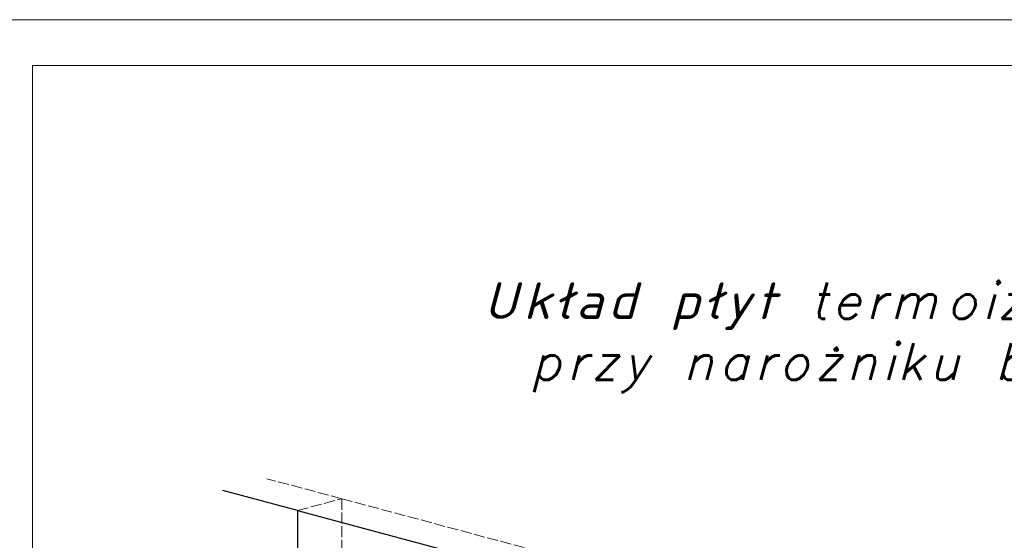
# Model space of a CAD drawing. Header units: millimetres. Extents: x 0 to 152651, y 46550 to 81081.
# Tile 52 of 109: x 139151 to 140230, y 51919 to 52490. Entities that reach past the tile are written whole.
import ezdxf

# ---------------------------------------------------------------- set-up
doc = ezdxf.new("R2010")
doc.units = ezdxf.units.MM
doc.linetypes.add('ACAD_ISO02W100', pattern=[15, 12, -3])
for name, color, linetype, lineweight in [('cienka', 3, 'Continuous', 18), ('linia', 100, 'Continuous', 25), ('przerywa', 100, 'ACAD_ISO02W100', 5)]:
    doc.layers.add(name, color=color, linetype=linetype, lineweight=lineweight)
doc.styles.add('tekst', font='segoeui.ttf', dxfattribs={"height": 20})

msp = doc.modelspace()

# ---------------------------------------------------------------- linework, layer by layer
at = {"layer": 'cienka', "color": 18, "true_color": 0x000000}
for p, q in [((139115.372, 52489.514), (141215.372, 52489.514)), ((139115.372, 52489.514), (141215.372, 52489.514)), ((139165.372, 49569.514), (139165.372, 52439.514)), ((139165.372, 52439.514), (141165.372, 52439.514)), ((139165.372, 49569.514), (139165.372, 52439.514))]:
    msp.add_line(p, q, dxfattribs=at)
at = {"layer": 'linia', "color": 18, "true_color": 0x000000}
for q in [(139373.911, 51973.927), (139938.761, 51822.576), (139455.798, 51701.986)]:
    msp.add_line((139455.798, 51951.986), q, dxfattribs=at)
at = {"layer": 'przerywa', "color": 18, "linetype": 'ACAD_ISO02W100', "true_color": 0x000000}
for p, q in [((139504.094, 51964.927), (139422.207, 51986.868)), ((139455.798, 51951.986), (139504.094, 51964.927)), ((139504.094, 51964.927), (140170.583, 51786.342)), ((139504.094, 51964.927), (139504.094, 51714.927))]:
    msp.add_line(p, q, dxfattribs=at)

# ---------------------------------------------------------------- texts
at = {"layer": 'cienka', "color": 18, "linetype": 'Continuous', "true_color": 0x000000, "insert": (139495.039, 52201.794), "char_height": 40, "width": 1596.05359, "attachment_point": 1, "style": 'tekst'}
msp.add_mtext('\\A1;\\pxi4.1215;{\\Fromans|c238;\\Q15;\\T1.2;Układ płyt termoizolacyjnych \\P\\pi5.41425;przy narożniku budynku\\H1.0315x; }', dxfattribs=at)

doc.saveas('drawing.dxf')
